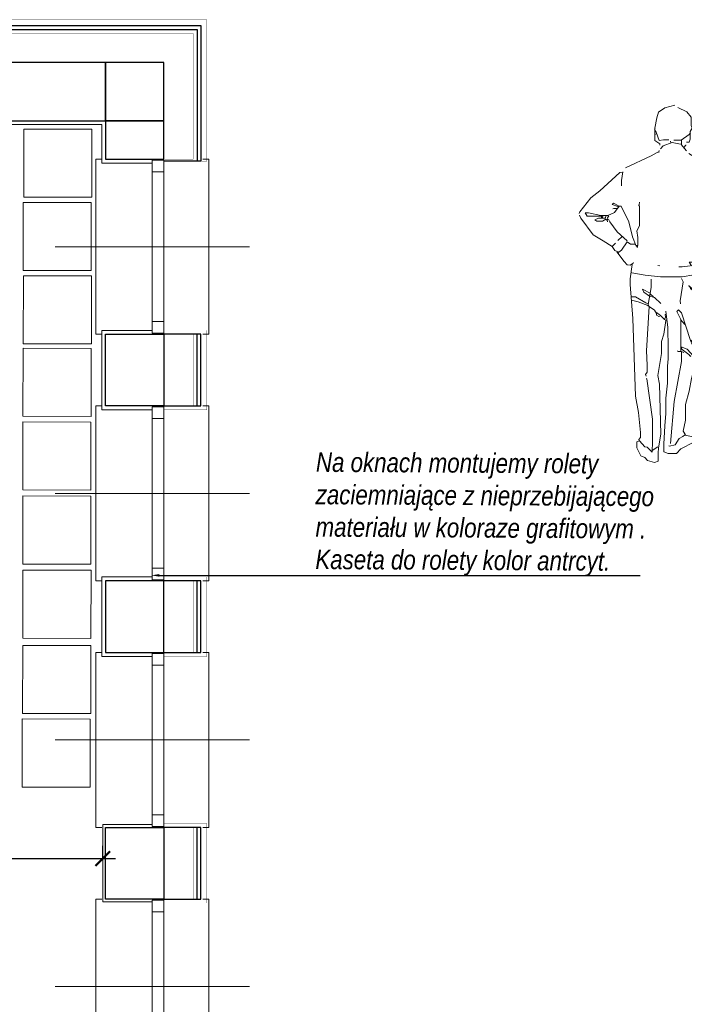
# Model space of a CAD drawing. Header units: millimetres. Extents: x -9038497 to 54128, y -10570064 to 59476.
# Tile 37 of 135: x 31575 to 31916, y 24996 to 25503. Entities that reach past the tile are written whole.
import ezdxf
from ezdxf import colors
from ezdxf.entities.mleader import LeaderData, LeaderLine
from ezdxf.math import Vec2, Vec3

# ---------------------------------------------------------------- set-up
doc = ezdxf.new("R2010")
doc.units = ezdxf.units.MM
doc.header["$LTSCALE"] = 0.8
doc.header["$PDMODE"] = 2
for name, color, linetype, lineweight in [('0 proj_meble 25', 42, 'Continuous', 25), ('0 proj_symbole elektryczne', 150, 'Continuous', 25), ('0 proj_widok widok widok', 7, 'Continuous', 0), ('ocieplenie', 214, 'Continuous', 13), ('proj_samochodziki', 191, 'Continuous', 5), ('SCIANY', 1, 'Continuous', 30), ('tynk', 252, 'Continuous', 5)]:
    doc.layers.add(name, color=color, linetype=linetype, lineweight=lineweight)
doc.layers.add('STOLARKA', color=4, linetype='Continuous')
doc.styles.get("Standard").update_dxf_attribs({"font": 'g12f13.shx', "width": 0.8, "height": 10})
doc.styles.add('WYMIAR-50', font='ARIALN.TTF', dxfattribs={"height": 10})
doc.dimstyles.new('SKALA-50', dxfattribs={"dimscale": 5, "dimtxt": 10, "dimasz": 1.5, "dimexe": 1.3, "dimexo": 1.3, "dimgap": 0.5, "dimtad": 1, "dimdec": 1, "dimrnd": 0.5, "dimdsep": 46, "dimtxsty": 'WYMIAR-50', "dimblk": 'ARCHTICK', "dimcen": 1.5, "dimdle": 1.3, "dimadec": 0, "dimazin": 0, "dimtfac": 1, "dimtdec": 1, "dimtix": 1, "dimtmove": 2, "dimatfit": 3, "dimfxl": 2, "dimfxlon": 1, "dimtolj": 1, "dimarcsym": 0})

# ---------------------------------------------------------------- blocks, each defined once
blk = doc.blocks.new('G$C772A7A8F')
at = {"layer": 'STOLARKA', "color": 5, "lineweight": 0}
blk.add_line((100, 45), (0, 45), dxfattribs=at)
for points in [[(24, 0), (21, 0), (21, 90), (24, 90)], [(76, 0), (79, 0), (79, 90), (76, 90)]]:
    blk.add_lwpolyline(points, dxfattribs=at)
for points in [[(56, 89.5), (56, 83.5), (50, 83.5), (50, 89.5)], [(56, 83.5), (56, 6.5), (50, 6.5), (50, 83.5)], [(56, 0.5), (56, 6.5), (50, 6.5), (50, 0.5)]]:
    blk.add_lwpolyline(points, close=True, dxfattribs=at)
blk = doc.blocks.new('_ArchTick')
at = {"color": 0, "linetype": 'ByBlock', "const_width": 0.15}
blk.add_lwpolyline([(-0.5, -0.5), (0.5, 0.5)], dxfattribs=at)
blk = doc.blocks.new('*D2380')
at = {"layer": '0 proj_widok widok widok', "color": 0, "lineweight": -2, "ltscale": 0.8, "transparency": 16777216}
for p, q in [((31492.15, 25071.22), (31492.15, 25077.72)), ((31617.42, 25071.22), (31617.42, 25077.72)), ((31485.65, 25071.22), (31623.92, 25071.22))]:
    blk.add_line(p, q, dxfattribs=at)
at = {"layer": 'Defpoints', "color": 0, "lineweight": 0, "ltscale": 0.8, "transparency": 16777216}
for p in [(31492.15, 25071.03), (31617.42, 25071.22), (31617.42, 25071.03)]:
    blk.add_point(p, dxfattribs=at)
at = {"layer": '0 proj_widok widok widok', "color": 0, "lineweight": -2, "ltscale": 0.8, "transparency": 16777216, "xscale": 7.5, "yscale": 7.5, "zscale": 7.5, "rotation": 180}
blk.add_blockref('_ArchTick', (31492.15, 25071.22), dxfattribs=at)
at = {"layer": '0 proj_widok widok widok', "color": 0, "lineweight": -2, "ltscale": 0.8, "transparency": 16777216, "xscale": 7.5, "yscale": 7.5, "zscale": 7.5}
blk.add_blockref('_ArchTick', (31617.42, 25071.22), dxfattribs=at)
at = {"layer": '0 proj_widok widok widok', "color": 0, "lineweight": 0, "ltscale": 0.8, "transparency": 16777216, "insert": (31554.79, 25078.82), "char_height": 10, "attachment_point": 5, "style": 'WYMIAR-50'}
blk.add_mtext('\\A1;125.5', dxfattribs=at)
blk = doc.blocks.new('A$C495B7E3B')
at = {"layer": 'proj_samochodziki', "linetype": 'Continuous'}
for points in [[(18.9, 70.67), (16.97, 70.2), (15.7, 69.33), (15.37, 68.2), (14.97, 66.13), (15.03, 66.07)], [(19.53, 70.27), (21.27, 69.4), (22.17, 68.33), (22.17, 66.67), (22.33, 66.13), (21.97, 65.47), (21.97, 64), (21.73, 63.4), (21.2, 63.4)], [(14.93, 65.87), (15.2, 65.33), (15.8, 63.73), (16.67, 63.83), (17.4, 63.83), (17.73, 63.87)], [(14.97, 66.13), (14.97, 63.73), (15.93, 63.07), (15.93, 62.8)], [(15.27, 65), (15, 64.93)], [(22, 65.13), (21.73, 64.93), (20.2, 63.77), (18.73, 63.77)], [(22, 65.07), (21.73, 65)], [(20.27, 63.73), (20.27, 63), (19.73, 63.07), (18.4, 63.33), (16.6, 62.67), (16.07, 62.07)], [(18.13, 63.27), (18.07, 63.6)], [(20.2, 62.93), (21.2, 61.67)], [(20.73, 62.33), (21.07, 62.8), (21.07, 62.87)], [(15.67, 61.47), (15.27, 61.27), (14.27, 60.67), (9.2, 58.27)], [(15.8, 61.73), (15.73, 61.33)], [(21.67, 61.13), (23.07, 60.27), (25.47, 59.2), (27.47, 58.13)], [(8.6, 57.47), (8.07, 57.4), (4.07, 53.73), (2.33, 52.4), (0.13, 49.6), (0, 49.27)], [(8.67, 57.53), (8.4, 55.8), (8.4, 54.73)], [(27.8, 57.73), (28.67, 55.2), (29.6, 51.07), (30.13, 44.2), (29.2, 42.07), (28.07, 39.93), (25.53, 37.27), (25.4, 36.8), (24.93, 36.53)], [(26.6, 57.47), (26.07, 56.27)], [(25.73, 53.53), (25.73, 48.4), (25.8, 48)], [(7.67, 50.67), (6.53, 51.07), (6.8, 51.33), (7.93, 50.73), (7, 49.47), (5.67, 48.87), (4.27, 48.87), (1.87, 49.43), (1.2, 49.43), (1.6, 48.73), (4.4, 48.73)], [(7.73, 50.87), (7.8, 50.53)], [(7.93, 50.73), (8.33, 50.73), (9.8, 47.6), (10.53, 44.67), (11.27, 42.8), (11.4, 42.73)], [(11.73, 51), (11.93, 50.73), (11.93, 46.8), (11.4, 45.87), (11.63, 44.53), (11.63, 43), (11.47, 42.47)], [(11.87, 51), (11.93, 51.53)], [(25.7, 51.27), (25.7, 50.33), (25.67, 50.27)], [(6.53, 42.73), (4.73, 43.87), (2.8, 45.07), (0.33, 48.33), (0.07, 48.93)], [(5.27, 48.8), (5.2, 48.37), (3.8, 48.37), (3.13, 48), (3.47, 47.77), (4.6, 47.77), (5.27, 48.13), (5.47, 47.93)], [(4.47, 48.87), (4.4, 48.47)], [(4.67, 48.8), (4.6, 48.47)], [(5.87, 48.8), (5.6, 48.4), (5.67, 48.13)], [(7.53, 50.23), (6.87, 50.23), (6.67, 50.2)], [(25.67, 49.67), (25.37, 49.33), (25.37, 47.27), (25.03, 45.93), (24.92, 44.33), (24.93, 42.87), (24.93, 41.53), (24.47, 39.87), (24.6, 39.67)], [(5.6, 47.6), (5.53, 48.07), (5.87, 48), (6.07, 47.6), (7.53, 45.67), (9.47, 43.87)], [(26.27, 45.13), (27.47, 45.13), (27.67, 45.53), (26.07, 47.47), (25.73, 48), (25.6, 47.67), (25.93, 46.6), (25.53, 45.8), (25.87, 45), (26.07, 44.93)], [(26.2, 45.6), (26.13, 45), (25.5, 43.87), (25.5, 42.67), (25.47, 42.2), (24.93, 41.87)], [(11, 43.2), (10.13, 43.2), (9.53, 43.67), (8.4, 42), (7.87, 41.6), (7.07, 41.93), (6.53, 42.73), (7.2, 43.4)], [(8.53, 44.73), (7.67, 43.93)], [(11.2, 42.93), (11.47, 42.93)], [(7.47, 41.67), (8.93, 39.8), (9.53, 39.13), (10.07, 39.07), (10.67, 39.47), (10.73, 39.6)], [(7.87, 41.6), (7.8, 41.33)], [(10.47, 39.2), (10.1, 36.33), (10.1, 35.2), (10.6, 28.47), (11.13, 13.13), (11.73, 9.93), (12.13, 5.93), (12.13, 4.93), (11.8, 4.53), (11.87, 4.33)], [(10.4, 37.53), (13.07, 37.07), (16.07, 36.77), (20.4, 36.77), (22.67, 37.13), (24.2, 37.53), (24.37, 37.6), (24.37, 39.1), (23.6, 39.1), (20.4, 38.73), (19.73, 38.73)], [(15.53, 39), (15.93, 38.93)], [(22.2, 38.93), (21.73, 39.67), (23.07, 39.67), (24.67, 39.27), (24.6, 39.67), (24.13, 39.2)], [(23.27, 39.07), (22.6, 39.07), (22.6, 39)], [(24.6, 39.27), (24.33, 39)], [(14.27, 36.27), (14.27, 34.6), (13.67, 31.27), (13.73, 31.07)], [(20.27, 36.4), (20.6, 35.73), (20, 32), (20.07, 31.4)], [(21.67, 35.07), (22, 34.4), (22.73, 33.87), (22.8, 33.93)], [(23.07, 35.27), (24.53, 34.4), (24.27, 34.2)], [(24.33, 35.67), (24.93, 36.6), (24.4, 36.73), (24.13, 34.67)], [(14.07, 33.53), (12.53, 34.27), (12.8, 33.73), (13.93, 32.93), (14.93, 32.67), (16.13, 31.47)], [(14.13, 33.33), (14.73, 32.8)], [(21.67, 34.93), (22.47, 34.33), (23.93, 33), (24.2, 33.27), (24.2, 34.6)], [(24.2, 33.13), (24.37, 32.6), (24.28, 31.87), (24.28, 30.93), (24.33, 30.4), (23.83, 29.6), (23.83, 27.4), (23.2, 25.33), (22.47, 23.53), (22.8, 22.6), (22.33, 21.47)], [(22.73, 33.87), (23.13, 33.53), (23.2, 33.53)], [(10.27, 32.77), (11.13, 32.77), (13.2, 31.6), (13.6, 31.4)], [(10.33, 32.13), (11.67, 31.8), (13.6, 31.07), (13.87, 30.87), (13.3, 22.13), (13.38, 20.73), (13.43, 19.2), (13.43, 17.87), (13.13, 17.4), (13.27, 17.07)], [(24.13, 31.13), (23.27, 31.13), (22.67, 32), (23, 32.2), (24.07, 31.73)], [(24.1, 33), (24.1, 32.33), (23.67, 32.4), (23.53, 32.53)], [(23.87, 31.73), (23.93, 31.13)], [(23.93, 32.27), (24.2, 32.07)], [(24.2, 32), (24.13, 31.6), (24.27, 31.53)], [(13.87, 30.87), (14.93, 30.13), (15.27, 29.47), (15.33, 29.13), (15.73, 28.87), (15.87, 28.87)], [(15.27, 29.67), (16.07, 29.07), (16.87, 28.33), (17.07, 28.73), (17, 29.27), (17.2, 29.33)], [(17.13, 29.93), (17.53, 26.73), (17.63, 22.6), (17.58, 20.53), (17.49, 19.07), (17.49, 15.73), (17.17, 12.73), (17.17, 9.67), (16.93, 7.27), (16.83, 4.8), (16.72, 3.67), (16.72, 2.6), (16.73, 2.13), (17.6, 1.8), (19.27, 1.8), (20.13, 2.73), (22.67, 4), (22.93, 4.53), (22.6, 5.07), (20.8, 5.4), (20.53, 5.13), (19.8, 4.73), (19, 3.53), (17.87, 3.27), (17.73, 3.33)], [(22.67, 23.2), (22.33, 23.33), (22, 24.13), (20.27, 29.6), (19.67, 30.2), (19.33, 29.87), (20.1, 28.27), (20.1, 22.07)], [(17.13, 28.07), (16.73, 25.4), (16.27, 23.93), (16.27, 21.6), (15.53, 17.2), (15.87, 15.53), (16.13, 5.6), (15.7, 2.93), (15.65, 1.87), (15.65, 0.27), (14.87, 0), (13.53, 0.4), (13, 1), (12.2, 1.33), (11.4, 2.93), (11.4, 4.13), (11.93, 4.27), (13, 3.13), (13.47, 3.07), (14.47, 2.07), (14.47, 2.47), (14.5, 3.8), (14.5, 8.6), (13.4, 16.53), (13.33, 16.67)], [(16.87, 28.33), (17.33, 28.07)], [(20.07, 28.27), (20.93, 27.33)], [(23.27, 28.87), (23.8, 28.8)], [(23.53, 28.8), (23.8, 28.6)], [(22.07, 24.2), (22.47, 23.8)], [(18.07, 3.8), (18.8, 12.07), (20.23, 20), (20.23, 22), (20.67, 21.8)], [(20.2, 22), (19.53, 22), (19.47, 22.07)], [(20.13, 22.53), (21.67, 21.4), (21.8, 21.13), (22, 21.07)], [(20.2, 22.87), (21.33, 22.4), (22.6, 21.07), (22.93, 19.4), (22.2, 16.6), (21.73, 14.13), (21.03, 11.47), (21.03, 8.4), (20.6, 6.2), (21, 5.47)], [(20.27, 22.8), (20.27, 22.53)], [(21.67, 21.4), (22.07, 21)], [(15.53, 3.13), (14.67, 2.53), (14.6, 2.4)]]:
    blk.add_lwpolyline(points, dxfattribs=at)

msp = doc.modelspace()

# ---------------------------------------------------------------- linework, layer by layer
at = {"layer": '0 proj_meble 25', "lineweight": 18}
for p, q in [((31576.78, 25411.49), (31576.86, 25446.49)), ((31576.86, 25446.49), (31611.86, 25446.41)), ((31611.86, 25446.41), (31611.78, 25411.41)), ((31576.46, 25373.79), (31576.54, 25408.79)), ((31576.54, 25408.79), (31611.54, 25408.71)), ((31611.78, 25411.41), (31576.78, 25411.49)), ((31611.54, 25408.71), (31611.46, 25373.71)), ((31611.46, 25373.71), (31576.46, 25373.79)), ((31576.55, 25336.05), (31576.63, 25371.05)), ((31576.63, 25371.05), (31611.63, 25370.97)), ((31611.63, 25370.97), (31611.55, 25335.97)), ((31576.38, 25298.75), (31576.46, 25333.75)), ((31576.46, 25333.75), (31611.46, 25333.67)), ((31611.55, 25335.97), (31576.55, 25336.05)), ((31611.46, 25333.67), (31611.38, 25298.67)), ((31611.38, 25298.67), (31576.38, 25298.75)), ((31576.28, 25260.88), (31576.36, 25295.88)), ((31576.36, 25295.88), (31611.36, 25295.8)), ((31611.36, 25295.8), (31611.28, 25260.8)), ((31611.28, 25260.8), (31576.28, 25260.88)), ((31576.28, 25222.76), (31576.36, 25257.76)), ((31576.36, 25257.76), (31611.36, 25257.68)), ((31611.36, 25257.68), (31611.28, 25222.68)), ((31611.28, 25222.68), (31576.28, 25222.76)), ((31576.35, 25184.58), (31576.42, 25219.58)), ((31576.42, 25219.58), (31611.42, 25219.51)), ((31611.42, 25219.51), (31611.35, 25184.51)), ((31576.23, 25145.87), (31576.3, 25180.87)), ((31576.3, 25180.87), (31611.3, 25180.79)), ((31611.35, 25184.51), (31576.35, 25184.58)), ((31611.3, 25180.79), (31611.23, 25145.79)), ((31611.23, 25145.79), (31576.23, 25145.87)), ((31575.93, 25108.06), (31576, 25143.06)), ((31576, 25143.06), (31611, 25142.98)), ((31611, 25142.98), (31610.93, 25107.98)), ((31610.93, 25107.98), (31575.93, 25108.06))]:
    msp.add_line(p, q, dxfattribs=at)
at = {"layer": 'ocieplenie', "lineweight": 0, "ltscale": 40}
for points, const_width in [([(30498.89, 25439.69), (30476.92, 25439.69), (30476.92, 25502.68), (31670.89, 25502.68), (31670.89, 25429.93), (31648.89, 25429.93)], 0.1), ([(31648.89, 25302.1), (31670.89, 25302.1), (31670.89, 25342.93), (31648.89, 25342.93)], 0.1), ([(31648.89, 25304.1), (31663.89, 25304.1), (31663.89, 25340.93), (31648.89, 25340.93)], 0.2), ([(31648.89, 25175.23), (31670.89, 25175.23), (31670.89, 25216.07), (31648.89, 25216.07)], 0.1), ([(31648.89, 25177.23), (31663.89, 25177.23), (31663.89, 25214.07), (31648.89, 25214.07)], 0.2), ([(31648.89, 25048.43), (31670.89, 25048.43), (31670.89, 25089.27), (31648.89, 25089.27)], 0.1), ([(31648.89, 25050.43), (31663.89, 25050.43), (31663.89, 25087.27), (31648.89, 25087.27)], 0.2)]:
    msp.add_lwpolyline(points, dxfattribs=dict(at, const_width=const_width))
at = {"layer": 'ocieplenie', "lineweight": -3, "ltscale": 40}
for points in [[(31206.89, 25499.68), (31667.89, 25499.68), (31667.89, 25429.93), (31648.89, 25429.93)], [(31206.89, 25497.68), (31665.89, 25497.68), (31665.89, 25429.93), (31648.89, 25429.93)], [(31648.89, 25304.1), (31667.89, 25304.1), (31667.89, 25340.93), (31648.89, 25340.93)], [(31648.97, 25304.1), (31665.89, 25304.1), (31665.89, 25340.93), (31648.89, 25340.93)], [(31648.89, 25177.23), (31667.89, 25177.23), (31667.89, 25214.07), (31648.89, 25214.07)], [(31648.97, 25177.23), (31665.89, 25177.23), (31665.89, 25214.07), (31648.89, 25214.07)], [(31648.89, 25050.43), (31667.89, 25050.43), (31667.89, 25087.27), (31648.89, 25087.27)], [(31648.97, 25050.43), (31665.89, 25050.43), (31665.89, 25087.27), (31648.89, 25087.27)]]:
    msp.add_lwpolyline(points, dxfattribs=at)
at = {"layer": 'ocieplenie', "lineweight": 0, "ltscale": 40}
msp.add_lwpolyline([(31206.89, 25495.68, 0.2, 0.2, 0), (31663.89, 25495.68, 0.2, 0.2, 0), (31663.89, 25430.93, 0.2, 0.2, 0), (31648.89, 25430.93, 0.2, 0.2, 0)], format="xyseb", dxfattribs=at)
at = {"layer": 'SCIANY', "ltscale": 40}
for p, q in [((31618.89, 25480.68), (31078.89, 25480.68)), ((31618.89, 25450.68), (31618.89, 25480.68)), ((31648.89, 25480.68), (31618.89, 25480.68)), ((31618.89, 25480.68), (31618.89, 25450.68)), ((31648.89, 25450.68), (31648.89, 25480.68)), ((31078.89, 25450.68), (31618.89, 25450.68)), ((31618.89, 25450.68), (31648.89, 25450.68)), ((31648.89, 25450.68), (31618.89, 25450.68)), ((31618.89, 25450.68), (31618.89, 25430.93)), ((31648.89, 25430.93), (31648.89, 25450.68)), ((31618.89, 25430.93), (31648.89, 25430.93)), ((31618.89, 25340.93), (31648.89, 25340.93)), ((31618.89, 25304.1), (31618.89, 25340.93)), ((31648.89, 25340.93), (31648.89, 25304.1)), ((31648.89, 25304.1), (31618.89, 25304.1)), ((31648.89, 25214.1), (31618.89, 25214.1)), ((31618.89, 25214.1), (31618.89, 25177.27)), ((31648.89, 25177.27), (31648.89, 25214.1)), ((31618.89, 25177.27), (31648.89, 25177.27)), ((31618.89, 25087.27), (31648.89, 25087.27)), ((31618.89, 25050.43), (31618.89, 25087.27)), ((31648.89, 25087.27), (31648.89, 25050.43)), ((31648.89, 25050.43), (31618.89, 25050.43))]:
    msp.add_line(p, q, dxfattribs=at)
at = {"layer": 'tynk', "lineweight": 0, "ltscale": 40}
for p, q in [((31321.89, 25448.7), (31616.89, 25448.82)), ((31616.89, 25448.82), (31616.89, 25428.93)), ((31616.89, 25428.93), (31642.89, 25428.93))]:
    msp.add_line(p, q, dxfattribs=at)
for points in [[(31642.89, 25342.93), (31616.89, 25342.93), (31616.89, 25302.1), (31642.89, 25302.1)], [(31642.89, 25216.1), (31616.89, 25216.1), (31616.89, 25175.27), (31642.89, 25175.27)], [(31642.89, 25048.93), (31617.39, 25048.93), (31617.39, 25088.77), (31642.89, 25088.77)]]:
    msp.add_lwpolyline(points, dxfattribs=at)

# ---------------------------------------------------------------- block references
at = {"xscale": 2.6, "yscale": 2.6, "zscale": 2.6}
msp.add_blockref('A$C495B7E3B', (31862.25, 25274.95), dxfattribs=at)
at = {"lineweight": 0, "ltscale": 40, "xscale": -1, "rotation": 180}
for p in [(31592.89, 25430.93), (31592.89, 25304.1), (31592.89, 25177.27), (31592.89, 25050.43)]:
    msp.add_blockref('G$C772A7A8F', p, dxfattribs=at)

# ---------------------------------------------------------------- texts
at = {"layer": '0 proj_symbole elektryczne', "char_height": 10, "attachment_point": 1, "rotation": 359.666, "style": 'WYMIAR-50'}
for s, insert in [('{\\fArial Narrow|b0|i1|c238|p34;Na oknach montujemy rolety \\Pzaciemniające z nieprzebijającego\\Pmateriału w koloraze grafitowym .\\PKaseta do rolety kolor antrcyt. }', (31727.02, 25280.19)), ('{\\fArial Narrow|b0|i1|c238|p34;Zabudowa meblowa , siedzisko z wieszakami \\Pna ubrania ,montowane na płycie meblowej.\\PKol. dąb naturalny ,wieszaki czarne.\\P }', (31337.09, 25210.32))]:
    msp.add_mtext_dynamic_manual_height_columns(s, width=403.8287, gutter_width=50, heights=[0], dxfattribs=dict(at, insert=insert))

# ---------------------------------------------------------------- dimensions: what is measured, and where the dimension line sits
at = {"layer": '0 proj_widok widok widok', "lineweight": 0, "ltscale": 0.8}
dim = msp.add_linear_dim(base=(31617.42, 25071.22), p1=(31492.15, 25071.03), p2=(31617.42, 25071.03), dimstyle='SKALA-50', dxfattribs=at)
dim.commit()
dim.dimension.update_dxf_attribs({"geometry": '*D2380', "text_midpoint": (31554.79, 25078.82)})

# ---------------------------------------------------------------- leaders
at = {"layer": '0 proj_widok widok widok', "lineweight": 0}
ml = msp.add_multileader_mtext('Standard', dxfattribs=at)
ml.set_content('', color=256)
ml.set_leader_properties()
ml.build(insert=Vec2(0, 0))
ml.multileader.update_dxf_attribs({"text_right_attachment_type": 6, "dogleg_length": 0.36})
ctx = ml.context
ctx.base_point, ctx.plane_origin = Vec3(31893.63, 25216.92), Vec3(31642.43, 25216.92)
ctx.right_attachment = 6
notes = []
notes.append((ctx, [(0, (1, 1, 0), (31893.27, 25216.92), (1, 0), 0.36, [(0, [(31642.43, 25216.92)], 0, [])])]))
ctx.mtext.insert, ctx.mtext.flow_direction = Vec3(31895.63, 25218.92), 5
for ctx, leaders in notes:
    for number, flags, end, landing, length, lines in leaders:
        leader = LeaderData()
        leader.index, (leader.has_last_leader_line, leader.has_dogleg_vector, leader.attachment_direction) = number, flags
        leader.last_leader_point, leader.dogleg_vector, leader.dogleg_length = Vec3(end), Vec3(landing), length
        for number, points, colour, breaks in lines:
            line = LeaderLine()
            line.index, line.vertices, line.color, line.breaks = number, Vec3.list(points), colors.encode_raw_color(colour), breaks
            leader.lines.append(line)
        ctx.leaders.append(leader)

doc.saveas('drawing.dxf')
